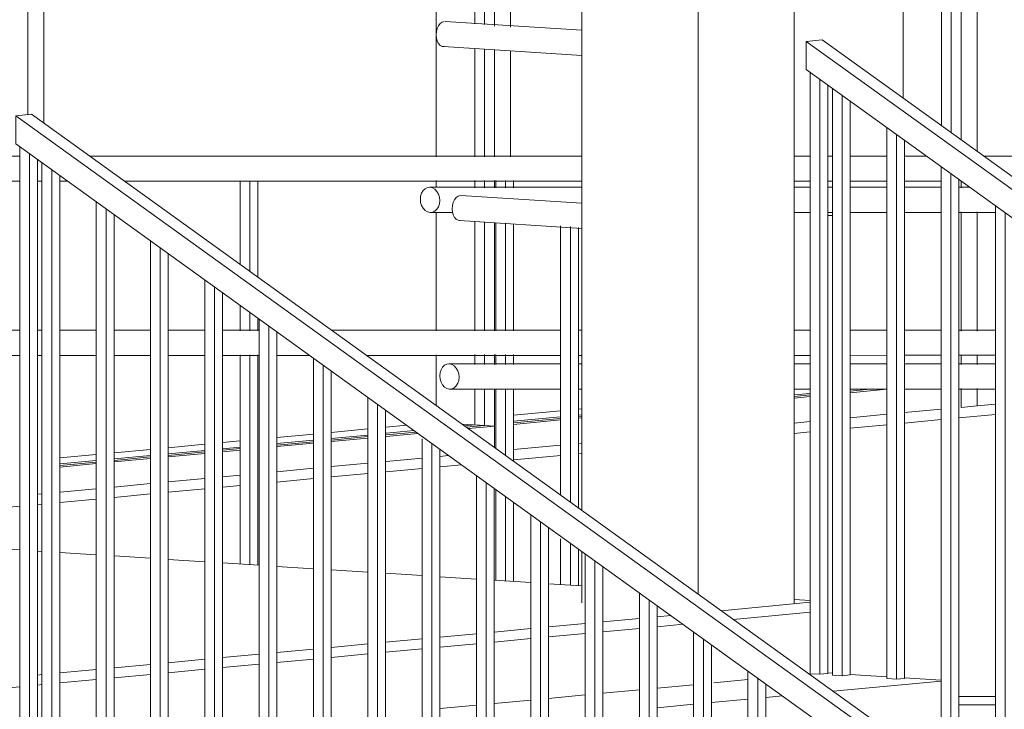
# Model space of a CAD drawing. Header units: millimetres. Extents: x -784 to 360321, y -10607 to 16514.
# Tile 56 of 95: x 270511 to 272470, y -2196 to -824. Entities that reach past the tile are written whole.
import ezdxf

# ---------------------------------------------------------------- set-up
doc = ezdxf.new("R2010")
doc.units = ezdxf.units.MM
for name, color, linetype, lineweight, true_color in [('A-FLOR', 7, 'Continuous', 18, 0x7f7f7f), ('A-FLOR-HRAL', 7, 'Continuous', 18, 0x7f7f7f), ('A-WALL', 7, 'Continuous', 18, 0x7f7f7f), ('S-STRS', 7, 'Continuous', 18, 0x7f7f7f)]:
    doc.layers.add(name, color=color, linetype=linetype, lineweight=lineweight, true_color=true_color)
for name, color, linetype, lineweight in [('A-GLAZ-CURT', 7, 'Continuous', 5), ('A-GLAZ-CWMG', 7, 'Continuous', 5), ('S-COLS-SYMB', 7, 'Continuous', 18)]:
    doc.layers.add(name, color=color, linetype=linetype, lineweight=lineweight)

# ---------------------------------------------------------------- blocks, each defined once
blk = doc.blocks.new('Panel systemowy - Przeszklony-V230-_3D_ Kopia 1')
at = {"layer": 'A-GLAZ-CURT', "color": 250, "true_color": 0x404040}
for p, q in [((44565.5, 1254.4), (44565.5, -832.4)), ((44565.5, -881.8), (44565.5, -1097)), ((44565.5, -1144.5), (44565.5, -1159.1)), ((44565.5, -1225.7), (44565.5, -1443.5)), ((44565.5, -1490.9), (44565.5, -1510.5)), ((44565.5, -1558.7), (44565.5, -1630.7)), ((44444.5, -1642.1), (44388.7, -1647.4)), ((44565.5, -1630.7), (44545, -1632.7)), ((44565.5, -1630.7), (44584.8, -1632)), ((44244.4, -1660.9), (44171.6, -1667.8)), ((44352.5, -1650.8), (44279.6, -1657.6)), ((44028.3, -1681.3), (43955.4, -1688.1)), ((44098.5, -1674.7), (44063.5, -1678)), ((43812.2, -1701.6), (43739.3, -1708.4)), ((43920.2, -1691.4), (43847.4, -1698.3))]:
    blk.add_line(p, q, dxfattribs=at)
at = {"layer": 'A-GLAZ-CURT'}
for p, q in [((44584.8, -833.7), (44584.8, 1256.2)), ((44584.8, -1097), (44584.8, -883)), ((44584.8, -1159.1), (44584.8, -1144.4)), ((44584.8, -1443.5), (44584.8, -1227)), ((44584.8, -1510.5), (44584.8, -1490.9)), ((44584.8, -1632), (44584.8, -1558.7)), ((44388.7, -1650.4), (44448.3, -1644.8)), ((44548.8, -1635.4), (44584.8, -1632)), ((44171.6, -1670.8), (44244.4, -1664)), ((44279.6, -1660.7), (44352.5, -1653.8)), ((43955.4, -1691.2), (44028.3, -1684.3)), ((44063.5, -1681), (44098.5, -1677.7)), ((43847.4, -1701.3), (43920.2, -1694.5)), ((43739.3, -1711.5), (43812.2, -1704.6))]:
    blk.add_line(p, q, dxfattribs=at)
blk = doc.blocks.new('Panel systemowy - Przeszklony-V231-_3D_ Kopia 1')
at = {"layer": 'A-GLAZ-CURT', "color": 250, "true_color": 0x404040}
for p, q in [((45494.3, 1341.8), (45494.3, -1035.7)), ((45325.6, -1559.2), (45312.4, -1560.5)), ((45232.9, -1568), (45200.7, -1571)), ((44736.2, -1614.7), (44642.3, -1623.5)), ((44778.4, -1610.7), (44771.4, -1611.4))]:
    blk.add_line(p, q, dxfattribs=at)
at = {"layer": 'A-GLAZ-CURT'}
for p, q in [((45513.6, -1049.6), (45513.6, 1343.6)), ((45312.4, -1563.5), (45358, -1559.2)), ((45200.7, -1574), (45232.9, -1571)), ((44642.3, -1626.6), (44736.2, -1617.7)), ((44771.4, -1614.4), (44778.4, -1613.8))]:
    blk.add_line(p, q, dxfattribs=at)
blk = doc.blocks.new('Prostokątny szpros - 50 x 150mm-V238-_3D_ Kopia 1')
at = {"layer": 'A-GLAZ-CWMG'}
for p, q in [((43675.7, 1200), (43675.7, -1013.4)), ((43707.5, -1029.9), (43707.5, 1203)), ((43704.1, -1767.8), (43694.9, -1768.6))]:
    blk.add_line(p, q, dxfattribs=at)
blk = doc.blocks.new('Prostokątny szpros - 50 x 150mm-V241-_3D_ Kopia 1')
at = {"layer": 'A-GLAZ-CWMG'}
for p, q in [((44604.5, 1287.3), (44604.5, -837)), ((44636.3, -839.3), (44636.3, 1290.3)), ((44604.5, -884.3), (44604.5, -1097)), ((44636.3, -1097), (44636.3, -886.3)), ((44604.5, -1144.4), (44604.5, -1159.1)), ((44604.5, -1228.2), (44604.5, -1443.5)), ((44604.5, -1490.9), (44604.5, -1510.5)), ((44604.5, -1558.7), (44604.5, -1675.5))]:
    blk.add_line(p, q, dxfattribs=at)
at = {"layer": 'A-GLAZ-CWMG', "color": 250, "true_color": 0x404040}
for p, q in [((44488.7, 1247.2), (44488.7, -1097)), ((44488.7, -1144.5), (44488.7, -1157.9)), ((44488.7, -1207.3), (44488.7, -1443.5)), ((44488.7, -1491), (44488.7, -1592.2))]:
    blk.add_line(p, q, dxfattribs=at)
blk = doc.blocks.new('Prostokątny szpros - 50 x 150mm-V249-_3D_ Kopia 1')
at = {"layer": 'A-GLAZ-CWMG', "color": 250, "true_color": 0x404040}
for p, q in [((44352.5, -1638.6), (44279.6, -1645.5)), ((44429.6, -1631.4), (44388.7, -1635.2)), ((44540.1, -1629.1), (44584.8, -1632)), ((44098.5, -1662.5), (44063.5, -1665.8)), ((44244.4, -1648.8), (44171.6, -1655.7)), ((43920.2, -1679.3), (43847.4, -1686.2)), ((44028.3, -1669.1), (43955.4, -1676)), ((43812.2, -1689.5), (43739.3, -1696.3))]:
    blk.add_line(p, q, dxfattribs=at)
at = {"layer": 'A-GLAZ-CWMG'}
for p, q in [((44604.5, -1633.2), (44552.6, -1638.1)), ((44584.8, -1632), (44604.5, -1633.2)), ((44604.5, -1633.2), (44604.5, -1675.5)), ((44352.5, -1656.9), (44279.6, -1663.8)), ((44452.1, -1647.6), (44388.7, -1653.5)), ((44098.5, -1680.8), (44063.5, -1684.1)), ((44244.4, -1667.1), (44171.6, -1673.9)), ((43920.2, -1697.6), (43847.4, -1704.4)), ((44028.3, -1687.4), (43955.4, -1694.3)), ((44388.7, -1703.4), (44460.6, -1696.6)), ((44495.8, -1693.3), (44513.3, -1691.6)), ((43812.2, -1707.7), (43739.3, -1714.6)), ((44171.6, -1723.8), (44244.4, -1716.9)), ((44279.6, -1713.6), (44352.5, -1706.8)), ((43955.4, -1744.1), (44028.3, -1737.3)), ((44063.5, -1734), (44098.5, -1730.7)), ((43739.3, -1764.4), (43812.2, -1757.6)), ((43847.4, -1754.3), (43920.2, -1747.4))]:
    blk.add_line(p, q, dxfattribs=at)
blk = doc.blocks.new('Prostokątny szpros - 50 x 150mm-V252-_3D_ Kopia 1')
at = {"layer": 'A-GLAZ-CWMG'}
for p, q in [((45385.3, -1559.8), (45312.4, -1566.6)), ((45533.3, -1557.9), (45533.3, -1595.7)), ((45232.9, -1574.1), (45200.7, -1577.2)), ((45420.5, -1606.3), (45493.4, -1599.5)), ((44736.2, -1620.8), (44642.3, -1629.7)), ((44778.4, -1616.9), (44771.4, -1617.5)), ((45200.7, -1627), (45232.9, -1624)), ((45312.4, -1616.5), (45385.3, -1609.6)), ((44642.3, -1679.5), (44736.2, -1670.7)), ((44771.4, -1667.4), (44778.4, -1666.7))]:
    blk.add_line(p, q, dxfattribs=at)
at = {"layer": 'A-GLAZ-CWMG', "color": 250, "true_color": 0x404040}
for p, q in [((44736.2, -1602.6), (44642.3, -1611.4)), ((44778.4, -1598.6), (44771.4, -1599.2))]:
    blk.add_line(p, q, dxfattribs=at)
blk = doc.blocks.new('Poręcz - 25mm-1723114-_3D_ Kopia 1')
at = {"layer": 'A-FLOR-HRAL', "color": 7, "lineweight": 5}
for p, q in [((45277.3, -2128.5), (45277.3, -961.3)), ((45296.6, -975.2), (45296.6, -2129.7)), ((45312.4, -2128.2), (45312.4, -986.6)), ((45277.3, -2128.5), (45296.6, -2129.7)), ((45296.6, -2129.7), (45312.4, -2128.2))]:
    blk.add_line(p, q, dxfattribs=at)
blk = doc.blocks.new('Poręcz - 25mm-1723112-_3D_ Kopia 1')
at = {"layer": 'A-FLOR-HRAL', "color": 7, "lineweight": 5}
for p, q in [((45385.3, -2135.4), (45385.3, -1039.1)), ((45404.6, -1053), (45404.6, -2136.6)), ((45420.5, -2135.1), (45420.5, -1064.4)), ((45385.3, -2135.4), (45404.6, -2136.6)), ((45404.6, -2136.6), (45420.5, -2135.1))]:
    blk.add_line(p, q, dxfattribs=at)
blk = doc.blocks.new('Poręcz - 25mm-1723110-_3D_ Kopia 1')
at = {"layer": 'A-FLOR-HRAL', "color": 7, "lineweight": 5}
for p, q in [((45493.4, -2304.3), (45493.4, -1116.8)), ((45512.7, -1130.7), (45512.7, -2305.5)), ((45528.6, -2304), (45528.6, -1142.2)), ((45493.4, -2304.3), (45512.7, -2305.5)), ((45512.7, -2305.5), (45528.6, -2304))]:
    blk.add_line(p, q, dxfattribs=at)
blk = doc.blocks.new('Poręcz - 25mm-1723108-_3D_ Kopia 1')
at = {"layer": 'A-FLOR-HRAL', "color": 7, "lineweight": 5}
for p, q in [((45601.5, -2311.2), (45601.5, -1194.6)), ((45620.8, -1208.5), (45620.8, -2312.4)), ((45636.7, -2310.9), (45636.7, -1219.9)), ((45601.5, -2311.2), (45620.8, -2312.4)), ((45620.8, -2312.4), (45636.7, -2310.9))]:
    blk.add_line(p, q, dxfattribs=at)
blk = doc.blocks.new('Poręcz - 25mm-1723082-_3D_ Kopia 1')
at = {"layer": 'A-FLOR-HRAL', "color": 7, "lineweight": 5}
for p, q in [((45232.9, -2125.7), (45232.9, -929.4)), ((45252.2, -943.2), (45252.2, -2126.9)), ((45268.1, -2125.4), (45268.1, -954.7)), ((45232.9, -2125.7), (45252.2, -2126.9)), ((45252.2, -2126.9), (45268.1, -2125.4))]:
    blk.add_line(p, q, dxfattribs=at)
blk = doc.blocks.new('Poręcz - Poręcz-1637198-_3D_ Kopia 1')
for name in ['Poręcz - 25mm-1723082-_3D_ Kopia 1', 'Poręcz - 25mm-1723114-_3D_ Kopia 1', 'Poręcz - 25mm-1723112-_3D_ Kopia 1', 'Poręcz - 25mm-1723110-_3D_ Kopia 1', 'Poręcz - 25mm-1723108-_3D_ Kopia 1']:
    blk.add_blockref(name, (0, 0))
blk = doc.blocks.new('Typ poręczy górnej - Górna poręcz_wewnętrzny_-1637208-_3D_ Kopia 1')
at = {"layer": 'A-FLOR-HRAL', "color": 7, "lineweight": 5}
for p, q in [((45224.9, -867.7), (45256.7, -864.7)), ((45224.9, -923.6), (45224.9, -867.7)), ((46954, -2112.1), (45224.9, -867.7)), ((45256.7, -864.7), (46985.8, -2109.1)), ((45224.9, -923.6), (46954, -2168)), ((46985.8, -2109.1), (46954, -2112.1)), ((46954, -2112.1), (46954, -2168)), ((46985.8, -2165), (46985.8, -2109.1)), ((46954, -2168), (46985.8, -2165))]:
    blk.add_line(p, q, dxfattribs=at)
blk = doc.blocks.new('Poręcz - 25mm-1637767-_3D_ Kopia 1')
at = {"layer": 'A-FLOR-HRAL', "color": 7, "lineweight": 5}
for p, q in [((45109, -3176.2), (45109, -2120.3)), ((45128.3, -3177.4), (45128.3, -2134.2)), ((45144.2, -3175.9), (45144.2, -2145.6)), ((45109, -3176.2), (45128.3, -3177.4)), ((45128.3, -3177.4), (45144.2, -3175.9))]:
    blk.add_line(p, q, dxfattribs=at)
blk = doc.blocks.new('Poręcz - 25mm-1637765-_3D_ Kopia 1')
at = {"layer": 'A-FLOR-HRAL', "color": 7, "lineweight": 5}
for p, q in [((45000.9, -3169.3), (45000.9, -2042.5)), ((45020.2, -3170.5), (45020.2, -2056.4)), ((45036.1, -3169), (45036.1, -2067.9)), ((45000.9, -3169.3), (45020.2, -3170.5)), ((45020.2, -3170.5), (45036.1, -3169))]:
    blk.add_line(p, q, dxfattribs=at)
blk = doc.blocks.new('Poręcz - 25mm-1637763-_3D_ Kopia 1')
at = {"layer": 'A-FLOR-HRAL', "color": 7, "lineweight": 5}
for p, q in [((44892.8, -3000.7), (44892.8, -1964.8)), ((44912.1, -3163.6), (44912.1, -1978.7)), ((44928, -3162.1), (44928, -1990.1)), ((44892.8, -3162.4), (44912.1, -3163.6)), ((44912.1, -3163.6), (44928, -3162.1))]:
    blk.add_line(p, q, dxfattribs=at)
blk = doc.blocks.new('Poręcz - 25mm-1637761-_3D_ Kopia 1')
at = {"layer": 'A-FLOR-HRAL', "color": 7, "lineweight": 5}
for p, q in [((44784.8, -2993.5), (44784.8, -1887)), ((44804.1, -2994.7), (44804.1, -1900.9)), ((44820, -2993.2), (44820, -1912.3)), ((44784.8, -2993.5), (44804.1, -2994.7)), ((44804.1, -2994.7), (44820, -2993.2))]:
    blk.add_line(p, q, dxfattribs=at)
blk = doc.blocks.new('Poręcz - 25mm-1637759-_3D_ Kopia 1')
at = {"layer": 'A-FLOR-HRAL', "color": 7, "lineweight": 5}
for p, q in [((44676.7, -2986.6), (44676.7, -1809.2)), ((44696, -2987.8), (44696, -1823.1)), ((44711.9, -2986.3), (44711.9, -1834.5)), ((44676.7, -2986.6), (44696, -2987.8)), ((44696, -2987.8), (44711.9, -2986.3))]:
    blk.add_line(p, q, dxfattribs=at)
blk = doc.blocks.new('Poręcz - 25mm-1637757-_3D_ Kopia 1')
at = {"layer": 'A-FLOR-HRAL', "color": 7, "lineweight": 5}
for p, q in [((44568.6, -2817.7), (44568.6, -1731.4)), ((44587.9, -2818.9), (44587.9, -1745.3)), ((44603.8, -2817.4), (44603.8, -1756.8)), ((44568.6, -2817.7), (44587.9, -2818.9)), ((44587.9, -2818.9), (44603.8, -2817.4))]:
    blk.add_line(p, q, dxfattribs=at)
blk = doc.blocks.new('Poręcz - 25mm-1637755-_3D_ Kopia 1')
at = {"layer": 'A-FLOR-HRAL', "color": 7, "lineweight": 5}
for p, q in [((44460.6, -2810.8), (44460.6, -1658.6)), ((44479.9, -2812), (44479.9, -1667.6)), ((44495.8, -2810.5), (44495.8, -1679)), ((44460.6, -2810.8), (44479.9, -2812)), ((44479.9, -2812), (44495.8, -2810.5))]:
    blk.add_line(p, q, dxfattribs=at)
blk = doc.blocks.new('Poręcz - 25mm-1637753-_3D_ Kopia 1')
at = {"layer": 'A-FLOR-HRAL', "color": 7, "lineweight": 5}
for p, q in [((44352.5, -2641.9), (44352.5, -1575.9)), ((44371.8, -2643.1), (44371.8, -1589.8)), ((44387.7, -2641.6), (44387.7, -1601.2)), ((44352.5, -2641.9), (44371.8, -2643.1)), ((44371.8, -2643.1), (44387.7, -2641.6))]:
    blk.add_line(p, q, dxfattribs=at)
blk = doc.blocks.new('Poręcz - 25mm-1637751-_3D_ Kopia 1')
at = {"layer": 'A-FLOR-HRAL', "color": 7, "lineweight": 5}
for p, q in [((44244.4, -2635), (44244.4, -1498.1)), ((44263.7, -2636.2), (44263.7, -1512)), ((44279.6, -2634.7), (44279.6, -1523.4)), ((44244.4, -2635), (44263.7, -2636.2)), ((44263.7, -2636.2), (44279.6, -2634.7))]:
    blk.add_line(p, q, dxfattribs=at)
blk = doc.blocks.new('Poręcz - 25mm-1637749-_3D_ Kopia 1')
at = {"layer": 'A-FLOR-HRAL', "color": 7, "lineweight": 5}
for p, q in [((44136.4, -2466.1), (44136.4, -1420.3)), ((44155.7, -2467.3), (44155.7, -1434.2)), ((44171.6, -2465.8), (44171.6, -1445.7)), ((44136.4, -2466.1), (44153.7, -2467.2)), ((44155.7, -2467.3), (44171.6, -2465.8))]:
    blk.add_line(p, q, dxfattribs=at)
blk = doc.blocks.new('Poręcz - 25mm-1637747-_3D_ Kopia 1')
at = {"layer": 'A-FLOR-HRAL', "color": 7, "lineweight": 5}
for p, q in [((44028.3, -2459.2), (44028.3, -1342.6)), ((44047.6, -2460.4), (44047.6, -1356.5)), ((44063.5, -2458.9), (44063.5, -1367.9)), ((44028.3, -2459.2), (44047.6, -2460.4)), ((44047.6, -2460.4), (44063.5, -2458.9))]:
    blk.add_line(p, q, dxfattribs=at)
blk = doc.blocks.new('Poręcz - 25mm-1637745-_3D_ Kopia 1')
at = {"layer": 'A-FLOR-HRAL', "color": 7, "lineweight": 5}
for p, q in [((43920.2, -2452.3), (43920.2, -1264.8)), ((43939.5, -2453.5), (43939.5, -1278.7)), ((43955.4, -2452), (43955.4, -1290.1)), ((43920.2, -2452.3), (43939.5, -2453.5)), ((43939.5, -2453.5), (43955.4, -2452))]:
    blk.add_line(p, q, dxfattribs=at)
blk = doc.blocks.new('Poręcz - 25mm-1637743-_3D_ Kopia 1')
at = {"layer": 'A-FLOR-HRAL', "color": 7, "lineweight": 5}
for p, q in [((43812.2, -2283.4), (43812.2, -1187)), ((43831.5, -2284.6), (43831.5, -1200.9)), ((43847.4, -2283.1), (43847.4, -1212.4)), ((43812.2, -2283.4), (43831.5, -2284.6)), ((43831.5, -2284.6), (43847.4, -2283.1))]:
    blk.add_line(p, q, dxfattribs=at)
blk = doc.blocks.new('Poręcz - 25mm-1637741-_3D_ Kopia 1')
at = {"layer": 'A-FLOR-HRAL', "color": 7, "lineweight": 5}
for p, q in [((43704.1, -2276.5), (43704.1, -1109.3)), ((43723.4, -2277.7), (43723.4, -1123.1)), ((43739.3, -2276.2), (43739.3, -1134.6)), ((43704.1, -2276.5), (43723.4, -2277.7)), ((43723.4, -2277.7), (43739.3, -2276.2))]:
    blk.add_line(p, q, dxfattribs=at)
blk = doc.blocks.new('Poręcz - 25mm-1637737-_3D_ Kopia 1')
at = {"layer": 'A-FLOR-HRAL', "color": 7, "lineweight": 5}
for p, q in [((43659.7, -2273.6), (43659.7, -1077.3)), ((43679, -2274.9), (43679, -1091.2)), ((43694.9, -2273.4), (43694.9, -1102.6)), ((43659.7, -2273.6), (43679, -2274.9)), ((43679, -2274.9), (43694.9, -2273.4))]:
    blk.add_line(p, q, dxfattribs=at)
blk = doc.blocks.new('Poręcz - Poręcz-1637530-_3D_ Kopia 1')
for name in ['Poręcz - 25mm-1637737-_3D_ Kopia 1', 'Poręcz - 25mm-1637741-_3D_ Kopia 1', 'Poręcz - 25mm-1637743-_3D_ Kopia 1', 'Poręcz - 25mm-1637745-_3D_ Kopia 1', 'Poręcz - 25mm-1637747-_3D_ Kopia 1', 'Poręcz - 25mm-1637749-_3D_ Kopia 1', 'Poręcz - 25mm-1637751-_3D_ Kopia 1', 'Poręcz - 25mm-1637753-_3D_ Kopia 1', 'Poręcz - 25mm-1637755-_3D_ Kopia 1', 'Poręcz - 25mm-1637757-_3D_ Kopia 1', 'Poręcz - 25mm-1637759-_3D_ Kopia 1', 'Poręcz - 25mm-1637761-_3D_ Kopia 1', 'Poręcz - 25mm-1637763-_3D_ Kopia 1', 'Poręcz - 25mm-1637765-_3D_ Kopia 1', 'Poręcz - 25mm-1637767-_3D_ Kopia 1']:
    blk.add_blockref(name, (0, 0))
blk = doc.blocks.new('Typ poręczy górnej - Górna poręcz_wewnętrzny_-1637704-_3D_ Kopia 1')
at = {"layer": 'A-FLOR-HRAL', "color": 7, "lineweight": 5}
for p, q in [((43651.8, -1015.7), (43683.5, -1012.7)), ((43651.8, -1071.6), (43651.8, -1015.7)), ((45380.9, -2260.1), (43651.8, -1015.7)), ((43683.5, -1012.7), (45412.6, -2257.1)), ((43651.8, -1071.6), (45380.9, -2316)), ((45412.6, -2257.1), (45380.9, -2260.1)), ((45380.9, -2260.1), (45380.9, -2316)), ((45412.6, -2313), (45412.6, -2257.1)), ((45380.9, -2316), (45412.6, -2313))]:
    blk.add_line(p, q, dxfattribs=at)
blk = doc.blocks.new('Typ poręczy górnej - Górna poręcz_wewnętrzny_-1637723-_3D_ Kopia 1')
at = {"layer": 'A-FLOR-HRAL', "color": 7, "lineweight": 5}
for p, q in [((42062.5, -1165.2), (42094.2, -1162.2)), ((42062.5, -1221.1), (42062.5, -1165.2)), ((43791.5, -2409.5), (42062.5, -1165.2)), ((42094.2, -1162.2), (43823.3, -2406.6)), ((42062.5, -1221.1), (43791.5, -2465.5)), ((43823.3, -2406.6), (43791.5, -2409.5)), ((43791.5, -2409.5), (43791.5, -2465.5)), ((43823.3, -2462.5), (43823.3, -2406.6)), ((43791.5, -2465.5), (43823.3, -2462.5))]:
    blk.add_line(p, q, dxfattribs=at)
blk = doc.blocks.new('Prostokątny szpros - 50 x 150mm-V297-_3D_ Kopia 1')
at = {"layer": 'A-GLAZ-CWMG'}
for p, q in [((46462.1, -1485.2), (46462.1, -1508.4)), ((46025.2, -1499.6), (45960.9, -1505.7)), ((46452.6, -1509.2), (46462.1, -1508.4)), ((45565.1, -1592.7), (45565.1, -1557.9)), ((45852.8, -1565.7), (45921.4, -1559.2)), ((45659.5, -1583.9), (45709.5, -1579.1)), ((45744.7, -1575.8), (45753.4, -1575)), ((45788.6, -1571.7), (45817.6, -1569)), ((45565.1, -1592.7), (45601.5, -1589.3))]:
    blk.add_line(p, q, dxfattribs=at)
at = {"layer": 'A-GLAZ-CWMG', "color": 250, "true_color": 0x404040}
for p, q in [((45753.4, -1506.9), (45744.7, -1507.7)), ((45817.6, -1500.9), (45788.6, -1503.6)), ((45909.7, -1492.2), (45852.8, -1497.5))]:
    blk.add_line(p, q, dxfattribs=at)
blk = doc.blocks.new('Prostokątny szpros - 50 x 150mm-V299-_3D_ Kopia 1')
at = {"layer": 'A-GLAZ-CWMG'}
for p, q in [((45533.3, 1374.7), (45533.3, -1062.7)), ((45565.1, -1086.7), (45565.1, 1377.7)), ((45533.3, -1145.6), (45533.3, -1159.1)), ((45533.3, -1206.5), (45533.3, -1444.3)), ((45565.1, -1444.2), (45565.1, -1206.5)), ((45533.3, -1491.7), (45533.3, -1510.5)), ((45565.1, -1510.5), (45565.1, -1491.7)), ((45533.3, -1557.9), (45533.3, -1595.7)), ((45565.1, -1592.7), (45565.1, -1557.9)), ((45565.1, -1592.7), (45533.3, -1595.7))]:
    blk.add_line(p, q, dxfattribs=at)
at = {"layer": 'A-GLAZ-CWMG', "color": 250, "true_color": 0x404040}
blk.add_line((45417.5, 1334.5), (45417.5, -980.5), dxfattribs=at)
blk = doc.blocks.new('Poręcz - ARC_BALUSTRADE_SQUARE_25mm-V303-_3D_ Kopia 1')
at = {"layer": 'A-FLOR-HRAL', "color": 7, "lineweight": 5}
for p, q in [((45268.1, -1213.1), (45277.3, -1213.7)), ((45277.3, -1213.9), (45268.1, -1213.9))]:
    blk.add_line(p, q, dxfattribs=at)
blk = doc.blocks.new('Poręcz - ARC_BALUSTRADE_SQUARE_25mm-V304-_3D_ Kopia 1')
at = {"layer": 'A-FLOR-HRAL', "color": 7, "lineweight": 5}
for p, q in [((44736.2, -1234.7), (44736.2, -1770.3)), ((44755.5, -1784.2), (44755.5, -1236)), ((44771.4, -1795.6), (44771.4, -1238.1)), ((44736.2, -1857.3), (44736.2, -1948.1)), ((44755.5, -1949.4), (44755.5, -1866)), ((44771.4, -1950.4), (44771.4, -1877.4))]:
    blk.add_line(p, q, dxfattribs=at)
blk = doc.blocks.new('Poręcz - Poręcz-1723505-_3D_ Kopia 1')
at = {"layer": 'A-FLOR-HRAL', "color": 7, "lineweight": 5}
for p, q in [((44778.4, -1157.9), (44475.3, -1157.9)), ((45232.9, -1157.9), (45200.7, -1157.9)), ((45277.3, -1157.9), (45268.1, -1157.9)), ((45385.3, -1157.9), (45312.4, -1157.9)), ((45493.4, -1157.9), (45420.5, -1157.9)), ((45550.4, -1157.9), (45528.6, -1157.9)), ((44477.2, -1207.9), (44521.2, -1207.9)), ((45200.7, -1207.9), (45232.9, -1207.9)), ((45268.1, -1207.9), (45277.3, -1207.9)), ((45312.4, -1207.9), (45385.3, -1207.9)), ((45420.5, -1207.9), (45493.4, -1207.9)), ((45528.6, -1207.9), (45601.5, -1207.9)), ((44736.2, -1509.3), (44513.9, -1509.3)), ((44778.4, -1509.3), (44771.4, -1509.3)), ((45232.9, -1509.3), (45200.7, -1509.3)), ((45385.3, -1509.3), (45312.4, -1509.3)), ((45493.4, -1509.3), (45420.5, -1509.3)), ((45601.5, -1509.3), (45528.6, -1509.3)), ((44515.8, -1559.3), (44736.2, -1559.3)), ((44771.4, -1559.3), (44778.4, -1559.3)), ((45200.7, -1559.3), (45232.9, -1559.3)), ((45312.4, -1559.3), (45385.3, -1559.3)), ((45420.5, -1559.3), (45493.4, -1559.3)), ((45528.6, -1559.3), (45601.5, -1559.3))]:
    blk.add_line(p, q, dxfattribs=at)
for points in [[(44495.6, -1184.1, 0), (44494.9, -1177.6, 0), (44493, -1171.5, 0), (44489.9, -1166.1, 0), (44485.9, -1161.9, 0), (44481.3, -1159.1, 0), (44476.3, -1157.9, 0), (44471.3, -1158.5, 0), (44466.6, -1160.7, 0), (44462.6, -1164.4, 0), (44459.6, -1169.4, 0), (44457.6, -1175.3, 0), (44457, -1181.7, 0)], [(44457, -1181.7, 0), (44457.6, -1188.2, 0), (44459.6, -1194.3, 0), (44462.6, -1199.7, 0), (44466.6, -1203.9, 0), (44471.3, -1206.7, 0), (44476.3, -1207.9, 0), (44481.3, -1207.4, 0), (44485.9, -1205.2, 0), (44489.9, -1201.4, 0), (44493, -1196.5, 0), (44494.9, -1190.6, 0), (44495.6, -1184.1, 0)], [(44534.2, -1535.6, 0), (44533.5, -1529.1, 0), (44531.6, -1522.9, 0), (44528.5, -1517.5, 0), (44524.5, -1513.3, 0), (44519.9, -1510.5, 0), (44514.9, -1509.4, 0), (44509.9, -1509.9, 0), (44505.2, -1512.1, 0), (44501.2, -1515.8, 0), (44498.2, -1520.8, 0), (44496.2, -1526.7, 0), (44495.6, -1533.1, 0)], [(44495.6, -1533.1, 0), (44496.2, -1539.6, 0), (44498.2, -1545.7, 0), (44501.2, -1551.1, 0), (44505.2, -1555.3, 0), (44509.9, -1558.1, 0), (44514.9, -1559.3, 0), (44519.9, -1558.8, 0), (44524.5, -1556.6, 0), (44528.5, -1552.9, 0), (44531.6, -1547.9, 0), (44533.5, -1542, 0), (44534.2, -1535.6, 0)]]:
    blk.add_polyline3d(points, dxfattribs=at)
for name in ['Poręcz - ARC_BALUSTRADE_SQUARE_25mm-V303-_3D_ Kopia 1', 'Poręcz - ARC_BALUSTRADE_SQUARE_25mm-V304-_3D_ Kopia 1']:
    blk.add_blockref(name, (0, 0))
blk = doc.blocks.new('Poręcz - ARC_BALUSTRADE_SQUARE_25mm-V321-_3D_ Kopia 1')
at = {"layer": 'A-FLOR-HRAL', "color": 7, "lineweight": 5}
for p, q in [((44607.1, -1159.1), (44607.1, -1144.4)), ((44626.4, -1144.4), (44626.4, -1159.1)), ((44642.3, -1159.1), (44642.3, -1144.4)), ((44607.1, -1443.5), (44607.1, -1228.4)), ((44626.4, -1229.6), (44626.4, -1443.5)), ((44642.3, -1443.5), (44642.3, -1230.6)), ((44607.1, -1510.5), (44607.1, -1490.9)), ((44626.4, -1490.9), (44626.4, -1510.5)), ((44642.3, -1510.5), (44642.3, -1490.8)), ((44607.1, -1677.4), (44607.1, -1558.7)), ((44626.4, -1558.7), (44626.4, -1691.2)), ((44642.3, -1702.7), (44642.3, -1558.7)), ((44607.1, -1939.9), (44607.1, -1759.1)), ((44626.4, -1773), (44626.4, -1941.1)), ((44642.3, -1942.1), (44642.3, -1784.5))]:
    blk.add_line(p, q, dxfattribs=at)
blk = doc.blocks.new('Poręcz - ARC_BALUSTRADE_SQUARE_25mm-V322-_3D_ Kopia 1')
at = {"layer": 'A-FLOR-HRAL', "color": 7, "lineweight": 5}
for p, q in [((44098.5, -1311.3), (44098.5, -1144.8)), ((44117.8, -1144.8), (44117.8, -1325.2)), ((44133.7, -1336.7), (44133.7, -1144.8)), ((44098.5, -1443.5), (44098.5, -1393.1)), ((44117.8, -1407), (44117.8, -1443.5)), ((44133.7, -1443.5), (44133.7, -1418.4)), ((44098.5, -1907.4), (44098.5, -1491.3)), ((44117.8, -1491.3), (44117.8, -1908.7)), ((44133.7, -1909.7), (44133.7, -1491.3))]:
    blk.add_line(p, q, dxfattribs=at)
blk = doc.blocks.new('Poręcz - Poręcz-1734755-_3D_ Kopia 1')
at = {"layer": 'A-FLOR-HRAL', "color": 7, "lineweight": 5}
for p, q in [((43659.7, -1095.9), (43502.7, -1095.9)), ((44778.4, -1095.8), (43799.1, -1095.9)), ((45232.9, -1095.8), (45200.7, -1095.8)), ((45277.3, -1095.8), (45268.1, -1095.8)), ((45385.3, -1095.8), (45312.4, -1095.8)), ((45464.1, -1095.8), (45420.5, -1095.8)), ((46427, -1095.7), (45577.7, -1095.8)), ((43504.6, -1145.9), (43659.7, -1145.9)), ((43694.9, -1145.9), (43704.1, -1145.9)), ((43739.3, -1145.9), (43755, -1145.9)), ((43868.6, -1145.8), (44778.4, -1145.8)), ((45200.7, -1145.8), (45232.9, -1145.8)), ((45268.1, -1145.8), (45277.3, -1145.8)), ((45312.4, -1145.8), (45385.3, -1145.8)), ((45420.5, -1145.8), (45493.4, -1145.8)), ((43659.7, -1442.3), (43464.1, -1442.4)), ((43704.1, -1442.3), (43694.9, -1442.3)), ((43812.2, -1442.3), (43739.3, -1442.3)), ((43920.2, -1442.3), (43847.4, -1442.3)), ((44028.3, -1442.3), (43955.4, -1442.3)), ((44136.4, -1442.3), (44063.5, -1442.3)), ((44736.2, -1442.3), (44280.5, -1442.3)), ((44778.4, -1442.3), (44771.4, -1442.3)), ((45232.9, -1442.3), (45200.7, -1442.3)), ((45385.3, -1442.2), (45312.4, -1442.3)), ((45493.4, -1442.2), (45420.5, -1442.2)), ((45601.5, -1442.2), (45528.6, -1442.2)), ((43466, -1492.4), (43659.7, -1492.3)), ((43694.9, -1492.3), (43704.1, -1492.3)), ((43739.3, -1492.3), (43812.2, -1492.3)), ((43847.4, -1492.3), (43920.2, -1492.3)), ((43955.4, -1492.3), (44028.3, -1492.3)), ((44063.5, -1492.3), (44136.4, -1492.3)), ((44171.6, -1492.3), (44236.4, -1492.3)), ((44350, -1492.3), (44736.2, -1492.3)), ((44771.4, -1492.3), (44778.4, -1492.3)), ((45200.7, -1492.3), (45232.9, -1492.3)), ((45312.4, -1492.3), (45385.3, -1492.2)), ((45420.5, -1492.2), (45493.4, -1492.2)), ((45528.6, -1492.2), (45601.5, -1492.2))]:
    blk.add_line(p, q, dxfattribs=at)
for name in ['Poręcz - ARC_BALUSTRADE_SQUARE_25mm-V322-_3D_ Kopia 1', 'Poręcz - ARC_BALUSTRADE_SQUARE_25mm-V321-_3D_ Kopia 1']:
    blk.add_blockref(name, (0, 0))
blk = doc.blocks.new('Poręcz - Poręcz-1740557-_3D_ Kopia 1')
at = {"layer": 'A-FLOR-HRAL', "color": 7, "lineweight": 5}
for p, q in [((44778.4, -845.6), (44506.2, -828.2)), ((44503, -878.1), (44778.4, -895.7)), ((44778.4, -1189.5), (44537.9, -1174.2)), ((44534.8, -1224.1), (44778.4, -1239.6))]:
    blk.add_line(p, q, dxfattribs=at)
for points in [[(44488.7, -854.7, 0), (44489.2, -848.2, 0), (44490.8, -842, 0), (44493.3, -836.6, 0), (44496.6, -832.3, 0), (44500.5, -829.5, 0), (44504.6, -828.3, 0)], [(44504.6, -878.1, 0), (44500.5, -877.6, 0), (44496.6, -875.5, 0), (44493.3, -871.9, 0), (44490.8, -866.9, 0), (44489.2, -861.1, 0), (44488.7, -854.7, 0)], [(44520.5, -1200.6, 0), (44521, -1194.1, 0), (44522.6, -1188, 0), (44525.1, -1182.6, 0), (44528.4, -1178.3, 0), (44532.2, -1175.4, 0), (44536.4, -1174.2, 0)], [(44536.4, -1224.1, 0), (44532.2, -1223.6, 0), (44528.4, -1221.5, 0), (44525.1, -1217.8, 0), (44522.6, -1212.9, 0), (44521, -1207, 0), (44520.5, -1200.6, 0)]]:
    blk.add_polyline3d(points, dxfattribs=at)

msp = doc.modelspace()

# ---------------------------------------------------------------- linework, layer by layer
at = {"layer": 'A-FLOR', "color": 7, "lineweight": 5}
for p, q in [((270511, -1879.5), (270086.6, -1852.4)), ((270555.4, -1882.3), (270546.2, -1881.7)), ((270663.5, -1889.2), (270590.6, -1884.5)), ((270771.5, -1896.1), (270698.7, -1891.4)), ((270879.6, -1903), (270806.7, -1898.3)), ((270987.7, -1909.9), (270914.8, -1905.2)), ((271095.8, -1916.8), (271022.9, -1912.1)), ((271203.8, -1923.6), (271130.9, -1919)), ((271311.9, -1930.5), (271239, -1925.9)), ((271420, -1937.4), (271347.1, -1932.8)), ((271528, -1944.3), (271455.1, -1939.7)), ((271629.7, -1950.8), (271563.2, -1946.6)), ((272084.2, -1979.8), (272052, -1977.8)), ((271907.1, -2000.3), (272084.2, -1983.6)), ((271671.3, -2022.4), (271744.2, -2015.6)), ((271779.4, -2012.3), (271806.6, -2009.7)), ((271455.1, -2042.8), (271528, -2035.9)), ((271563.2, -2032.6), (271636.1, -2025.8)), ((271239, -2063.1), (271311.9, -2056.2)), ((271347.1, -2052.9), (271420, -2046.1)), ((271022.9, -2083.4), (271095.8, -2076.6)), ((271130.9, -2073.3), (271203.8, -2066.4)), ((270914.8, -2093.6), (270987.7, -2086.7)), ((270698.7, -2113.9), (270771.5, -2107.1)), ((270806.7, -2103.8), (270879.6, -2096.9)), ((270546.2, -2128.3), (270555.4, -2127.4)), ((270590.6, -2124.1), (270663.5, -2117.2)), ((272452.8, -2171.3), (272379.9, -2171.3))]:
    msp.add_line(p, q, dxfattribs=at)
at = {"layer": 'A-WALL', "color": 7, "lineweight": 5}
for p, q in [((272344.7, -1620.1), (272271.8, -1626.9)), ((272452.8, -1609.9), (272379.9, -1616.8)), ((272084.2, -1644.6), (272052, -1647.6)), ((272236.6, -1630.2), (272163.8, -1637.1)), ((271587.6, -1691.3), (271493.6, -1700.1)), ((271629.7, -1687.3), (271622.7, -1688)), ((271311.9, -1717.2), (271240, -1724)), ((271390, -1709.9), (271347.1, -1713.9)), ((271095.8, -1737.5), (271022.9, -1744.4)), ((271203.8, -1727.4), (271130.9, -1734.2)), ((270879.6, -1757.9), (270806.7, -1764.7)), ((270949.8, -1751.3), (270914.8, -1754.5)), ((270663.5, -1778.2), (270590.6, -1785)), ((270771.5, -1768), (270698.7, -1774.9)), ((270511, -1792.5), (270476.5, -1795.8)), ((270555.4, -1788.3), (270546.2, -1789.2)), ((272379.9, -2187.6), (272452.8, -2187.6))]:
    msp.add_line(p, q, dxfattribs=at)
at = {"layer": 'S-COLS-SYMB', "lineweight": 9}
for p, q in [((272052, 1911.4), (272052, -1986.6)), ((271861.3, -1967.3), (271861.3, 1893.4)), ((271629.7, 1871.7), (271629.7, -1800.6)), ((271629.7, -1882.4), (271629.7, -1984.9))]:
    msp.add_line(p, q, dxfattribs=at)
at = {"layer": 'S-STRS', "color": 7, "lineweight": 5}
for p, q in [((272084.2, -2003.5), (271931.6, -2017.9)), ((271744.2, -2035.5), (271671.3, -2042.4)), ((271831.1, -2027.4), (271779.4, -2032.2)), ((271528, -2055.9), (271455.1, -2062.7)), ((271636.1, -2045.7), (271563.2, -2052.5)), ((271311.9, -2076.2), (271239, -2083)), ((271420, -2066), (271347.1, -2072.9)), ((271203.8, -2086.4), (271130.9, -2093.2)), ((270987.7, -2106.7), (270914.8, -2113.5)), ((271095.8, -2096.5), (271022.9, -2103.4)), ((270771.5, -2127), (270698.7, -2133.9)), ((270879.6, -2116.8), (270806.7, -2123.7)), ((272119.4, -2124.1), (272128.6, -2124.7)), ((272163.8, -2127), (272236.6, -2131.6)), ((272271.8, -2133.8), (272344.7, -2138.5)), ((270511, -2151.5), (270342.3, -2167.4)), ((270555.4, -2147.3), (270546.2, -2148.2)), ((270663.5, -2137.2), (270590.6, -2144)), ((271779.4, -2154.4), (271852.2, -2147.5)), ((271892.1, -2143.7), (271960.3, -2137.3)), ((272344.7, -2140.2), (272129.6, -2160.4)), ((271563.2, -2174.7), (271636.1, -2167.8)), ((271671.3, -2164.5), (271744.2, -2157.7)), ((272029.1, -2169.8), (271995.5, -2173)), ((271347.1, -2195), (271420, -2188.2)), ((271455.1, -2184.8), (271528, -2178)), ((271852.2, -2186.5), (271779.4, -2193.3)), ((271960.3, -2176.3), (271887.4, -2183.2))]:
    msp.add_line(p, q, dxfattribs=at)

# ---------------------------------------------------------------- block references
at = {"layer": 'A-FLOR-HRAL', "color": 7, "lineweight": 5}
for name in ['Poręcz - Poręcz-1740557-_3D_ Kopia 1', 'Typ poręczy górnej - Górna poręcz_wewnętrzny_-1637208-_3D_ Kopia 1', 'Poręcz - Poręcz-1637198-_3D_ Kopia 1', 'Typ poręczy górnej - Górna poręcz_wewnętrzny_-1637704-_3D_ Kopia 1', 'Poręcz - Poręcz-1637530-_3D_ Kopia 1', 'Poręcz - Poręcz-1734755-_3D_ Kopia 1', 'Typ poręczy górnej - Górna poręcz_wewnętrzny_-1637723-_3D_ Kopia 1', 'Poręcz - Poręcz-1723505-_3D_ Kopia 1']:
    msp.add_blockref(name, (226851.3, 0), dxfattribs=at)
at = {"layer": 'A-GLAZ-CURT', "color": 250, "true_color": 0x404040}
for name in ['Panel systemowy - Przeszklony-V231-_3D_ Kopia 1', 'Panel systemowy - Przeszklony-V230-_3D_ Kopia 1']:
    msp.add_blockref(name, (226851.3, 0), dxfattribs=at)
at = {"layer": 'A-GLAZ-CWMG', "color": 250, "true_color": 0x404040}
for name in ['Prostokątny szpros - 50 x 150mm-V299-_3D_ Kopia 1', 'Prostokątny szpros - 50 x 150mm-V241-_3D_ Kopia 1', 'Prostokątny szpros - 50 x 150mm-V238-_3D_ Kopia 1', 'Prostokątny szpros - 50 x 150mm-V297-_3D_ Kopia 1', 'Prostokątny szpros - 50 x 150mm-V252-_3D_ Kopia 1', 'Prostokątny szpros - 50 x 150mm-V249-_3D_ Kopia 1']:
    msp.add_blockref(name, (226851.3, 0), dxfattribs=at)

doc.saveas('drawing.dxf')
